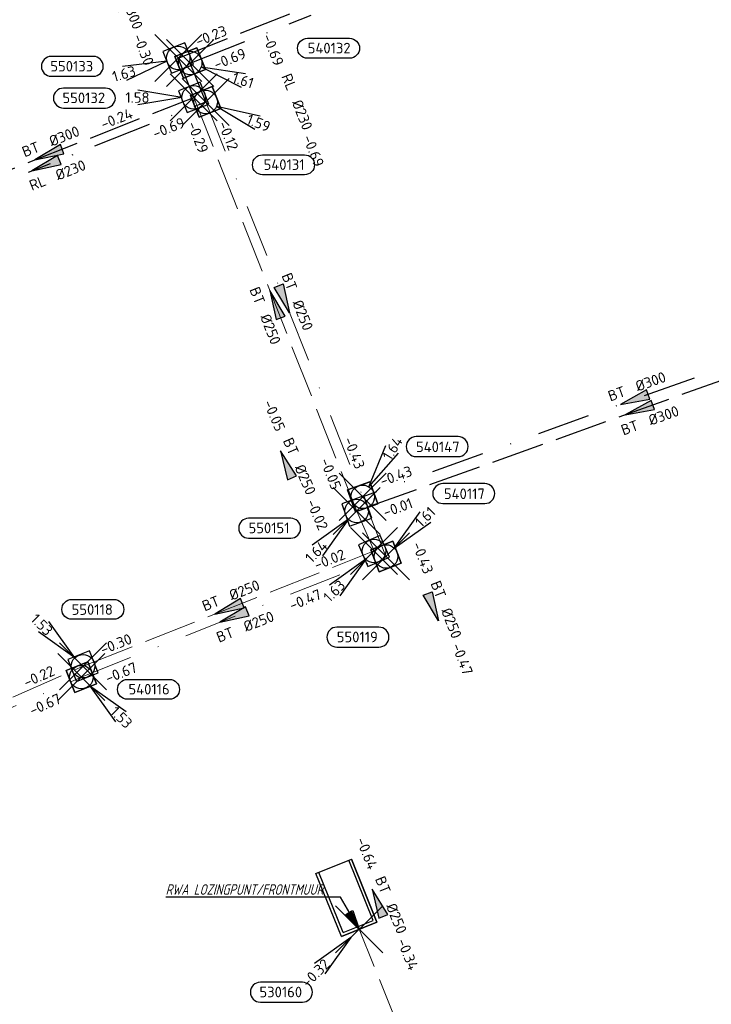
# Model space of a CAD drawing. Header units: metres. Extents: x 153343 to 157271, y 461673 to 467005.
# Tile 75 of 191: x 154817 to 154906, y 464851 to 464976. Entities that reach past the tile are written whole.
import ezdxf
from ezdxf.enums import TextEntityAlignment as Align

# ---------------------------------------------------------------- set-up
doc = ezdxf.new("R2010")
doc.units = ezdxf.units.M
doc.header["$LTSCALE"] = 0.75
doc.header["$PDMODE"] = 3
doc.header["$PDSIZE"] = 3
for name, pattern in [('RI-HWA_BETON', [11.4, 9, -2.4]), ('RI-RELINEN', [38, 10, -4, 0, -4, 4, -4, 4, -4, 0, -4]), ('RI-VWA_BETON', [19, 9, -5, 0, -5])]:
    doc.linetypes.add(name, pattern=pattern)
doc.layers.get('0').update_dxf_attribs({"lineweight": 25})
doc.layers.get('defpoints').update_dxf_attribs({"lineweight": 25})
for name, color, linetype in [('B-OI-RI-AANPIJLING', 1, 'Continuous'), ('B-OI-RI-HWA_PUTNUMMER-S @ 0.75', 151, 'Continuous'), ('B-OI-RI-HWA_TRANSPORTLEIDING_BETON_300-G', 151, 'RI-HWA_BETON'), ('B-OI-RI-VWA_PUTNUMMER-S @ 0.75', 33, 'Continuous'), ('B-OI-RI-VWA_TRANSPORTLEIDING_B+RELINED_230-G', 33, 'RI-RELINEN'), ('B-OI-RI-VWA_TRANSPORTLEIDING_BETON_300-G', 33, 'RI-VWA_BETON')]:
    doc.layers.add(name, color=color, linetype=linetype)
for name, color, linetype, lineweight in [('B-OI-RI-HWA_RIOOLPUT_INSPECTIEPUT-S', 151, 'Continuous', 25), ('B-OI-RI-HWA_STROOMRICHTING-S @ 0.75', 151, 'Continuous', 25), ('B-OI-RI-HWA_TRANSPORTLEIDING_BETON_250-G', 151, 'RI-HWA_BETON', 18), ('B-OI-RI-HWA_UITSTROOMBAK-S @ 0.75', 151, 'Continuous', 25), ('B-OI-RI-VWA_RIOOLPUT_INSPECTIEPUT_BETON-S', 33, 'Continuous', 25), ('B-OI-RI-VWA_STROOMRICHTING-S @ 0.75', 33, 'Continuous', 25), ('B-OI-RI-VWA_TRANSPORTLEIDING_BETON_250-G', 33, 'RI-VWA_BETON', 18), ('N-OI-RI-BIJZONDERDERHEDEN-T18', 134, 'Continuous', 18)]:
    doc.layers.add(name, color=color, linetype=linetype, lineweight=lineweight)
doc.layers.add('inspectieput', color=7, linetype='Continuous', plot=False)
doc.layers.add('rwa lozingpunt_frontmuur', color=7, linetype='Continuous', plot=False)
doc.styles.add('NLCS-ISO', font='isocpeur.ttf')
doc.styles.add('NLCS-ISO-M750-T18_CURSIEF', font='NLCS-ISO.ttf', dxfattribs={"oblique": 15, "height": 1.35})

# ---------------------------------------------------------------- blocks, each defined once
blk = doc.blocks.new('*U1676')
at = {"ltscale": 0.1}
blk.add_hatch(color=256, dxfattribs=at).paths.add_polyline_path([(-2.5, 0), (2.5, -0.83), (2.5, 0.83)])
at = {"ltscale": 0.1, "flags": 128}
blk.add_lwpolyline([(-2.5, 0), (2.5, -0.83), (2.5, 0.83)], close=True, dxfattribs=at)
at = {"ltscale": 0.1, "style": 'NLCS-ISO'}
for tag, p in [('BOBL', (-41.63, -3.24)), ('MAT', (-1, -3.74))]:
    blk.add_attdef(tag, text='', height=1.8, dxfattribs=at).set_placement(p, align=Align.BOTTOM_RIGHT)
for tag, p in [('DIA', (1, -3.74)), ('BOBR', (40.69, -3.22))]:
    blk.add_attdef(tag, text='', height=1.8, dxfattribs=at).set_placement(p, align=Align.BOTTOM_LEFT)
at = {"layer": 'defpoints', "ltscale": 0.1, "style": 'NLCS-ISO', "flags": 1}
blk.add_attdef('JVA', text='', height=1.8, dxfattribs=at).set_placement((0, -1), align=Align.TOP_CENTER)
blk = doc.blocks.new('*U1662')
at = {"ltscale": 0.1}
blk.add_hatch(color=256, dxfattribs=at).paths.add_polyline_path([(-2.5, 0), (2.5, -0.83), (2.5, 0.83)])
at = {"ltscale": 0.1, "flags": 128}
blk.add_lwpolyline([(-2.5, 0), (2.5, -0.83), (2.5, 0.83)], close=True, dxfattribs=at)
at = {"ltscale": 0.1, "style": 'NLCS-ISO'}
for tag, p in [('BOBL', (-31.81, 0)), ('MAT', (-1, 0.5))]:
    blk.add_attdef(tag, text='', height=1.8, dxfattribs=at).set_placement(p, align=Align.BOTTOM_RIGHT)
for tag, p in [('DIA', (1, 0.5)), ('BOBR', (30.86, -0.01))]:
    blk.add_attdef(tag, text='', height=1.8, dxfattribs=at).set_placement(p, align=Align.BOTTOM_LEFT)
at = {"layer": 'defpoints', "ltscale": 0.1, "style": 'NLCS-ISO', "flags": 1}
blk.add_attdef('JVA', text='', height=1.8, dxfattribs=at).set_placement((0, -1), align=Align.TOP_CENTER)
blk = doc.blocks.new('*U1663')
at = {"ltscale": 0.1}
blk.add_hatch(color=256, dxfattribs=at).paths.add_polyline_path([(-2.5, 0), (2.5, -0.83), (2.5, 0.83)])
at = {"ltscale": 0.1, "flags": 128}
blk.add_lwpolyline([(-2.5, 0), (2.5, -0.83), (2.5, 0.83)], close=True, dxfattribs=at)
at = {"ltscale": 0.1, "style": 'NLCS-ISO'}
for tag, p in [('BOBL', (-28.48, -3.24)), ('MAT', (-1, -3.74))]:
    blk.add_attdef(tag, text='', height=1.8, dxfattribs=at).set_placement(p, align=Align.BOTTOM_RIGHT)
for tag, p in [('DIA', (1, -3.74)), ('BOBR', (27.54, -3.23))]:
    blk.add_attdef(tag, text='', height=1.8, dxfattribs=at).set_placement(p, align=Align.BOTTOM_LEFT)
at = {"layer": 'defpoints', "ltscale": 0.1, "style": 'NLCS-ISO', "flags": 1}
blk.add_attdef('JVA', text='', height=1.8, dxfattribs=at).set_placement((0, -1), align=Align.TOP_CENTER)
blk = doc.blocks.new('*U66')
at = {"ltscale": 0.1}
blk.add_hatch(color=256, dxfattribs=at).paths.add_polyline_path([(2.5, 0), (-2.5, -0.83), (-2.5, 0.83)])
at = {"ltscale": 0.1, "flags": 128}
blk.add_lwpolyline([(2.5, 0), (-2.5, -0.83), (-2.5, 0.83)], close=True, dxfattribs=at)
at = {"ltscale": 0.1, "style": 'NLCS-ISO'}
for tag, p in [('BOBL', (-5.66, 0)), ('MAT', (-1, 0.5))]:
    blk.add_attdef(tag, text='', height=1.8, dxfattribs=at).set_placement(p, align=Align.BOTTOM_RIGHT)
for tag, p in [('DIA', (1, 0.5)), ('BOBR', (7.22, 0))]:
    blk.add_attdef(tag, text='', height=1.8, dxfattribs=at).set_placement(p, align=Align.BOTTOM_LEFT)
at = {"layer": 'defpoints', "ltscale": 0.1, "style": 'NLCS-ISO', "flags": 1}
blk.add_attdef('JVA', text='', height=1.8, dxfattribs=at).set_placement((0, -1), align=Align.TOP_CENTER)
blk = doc.blocks.new('*U1675')
at = {"ltscale": 0.1}
blk.add_hatch(color=256, dxfattribs=at).paths.add_polyline_path([(-2.5, 0), (2.5, -0.83), (2.5, 0.83)])
at = {"ltscale": 0.1, "flags": 128}
blk.add_lwpolyline([(-2.5, 0), (2.5, -0.83), (2.5, 0.83)], close=True, dxfattribs=at)
at = {"ltscale": 0.1, "style": 'NLCS-ISO'}
for tag, p in [('BOBL', (-17.2, 0)), ('MAT', (-1, 0.5))]:
    blk.add_attdef(tag, text='', height=1.8, dxfattribs=at).set_placement(p, align=Align.BOTTOM_RIGHT)
for tag, p in [('DIA', (1, 0.5)), ('BOBR', (10.24, 0))]:
    blk.add_attdef(tag, text='', height=1.8, dxfattribs=at).set_placement(p, align=Align.BOTTOM_LEFT)
at = {"layer": 'defpoints', "ltscale": 0.1, "style": 'NLCS-ISO', "flags": 1}
blk.add_attdef('JVA', text='', height=1.8, dxfattribs=at).set_placement((0, -1), align=Align.TOP_CENTER)
blk = doc.blocks.new('*U80')
at = {"ltscale": 0.1}
blk.add_hatch(color=256, dxfattribs=at).paths.add_polyline_path([(-2.5, 0), (2.5, -0.83), (2.5, 0.83)])
at = {"ltscale": 0.1, "flags": 128}
blk.add_lwpolyline([(-2.5, 0), (2.5, -0.83), (2.5, 0.83)], close=True, dxfattribs=at)
at = {"ltscale": 0.1, "style": 'NLCS-ISO'}
for tag, p in [('BOBL', (-5.66, 0)), ('MAT', (-1, 0.5))]:
    blk.add_attdef(tag, text='', height=1.8, dxfattribs=at).set_placement(p, align=Align.BOTTOM_RIGHT)
for tag, p in [('DIA', (1, 0.5)), ('BOBR', (7.22, 0))]:
    blk.add_attdef(tag, text='', height=1.8, dxfattribs=at).set_placement(p, align=Align.BOTTOM_LEFT)
at = {"layer": 'defpoints', "ltscale": 0.1, "style": 'NLCS-ISO', "flags": 1}
blk.add_attdef('JVA', text='', height=1.8, dxfattribs=at).set_placement((0, -1), align=Align.TOP_CENTER)
blk = doc.blocks.new('*U1670')
at = {"ltscale": 0.1}
blk.add_hatch(color=256, dxfattribs=at).paths.add_polyline_path([(-2.5, 0), (2.5, -0.83), (2.5, 0.83)])
at = {"ltscale": 0.1, "flags": 128}
blk.add_lwpolyline([(-2.5, 0), (2.5, -0.83), (2.5, 0.83)], close=True, dxfattribs=at)
at = {"ltscale": 0.1, "style": 'NLCS-ISO'}
for tag, p in [('BOBL', (-17.28, 0)), ('MAT', (-1, 0.5))]:
    blk.add_attdef(tag, text='', height=1.8, dxfattribs=at).set_placement(p, align=Align.BOTTOM_RIGHT)
for tag, p in [('DIA', (1, 0.5)), ('BOBR', (16.33, 0))]:
    blk.add_attdef(tag, text='', height=1.8, dxfattribs=at).set_placement(p, align=Align.BOTTOM_LEFT)
at = {"layer": 'defpoints', "ltscale": 0.1, "style": 'NLCS-ISO', "flags": 1}
blk.add_attdef('JVA', text='', height=1.8, dxfattribs=at).set_placement((0, -1), align=Align.TOP_CENTER)
blk = doc.blocks.new('*U1672')
at = {"ltscale": 0.1}
blk.add_hatch(color=256, dxfattribs=at).paths.add_polyline_path([(-2.5, 0), (2.5, -0.83), (2.5, 0.83)])
at = {"ltscale": 0.1, "flags": 128}
blk.add_lwpolyline([(-2.5, 0), (2.5, -0.83), (2.5, 0.83)], close=True, dxfattribs=at)
at = {"ltscale": 0.1, "style": 'NLCS-ISO'}
for tag, p in [('BOBL', (-19.98, 0)), ('MAT', (-1, 0.5))]:
    blk.add_attdef(tag, text='', height=1.8, dxfattribs=at).set_placement(p, align=Align.BOTTOM_RIGHT)
for tag, p in [('DIA', (1, 0.5)), ('BOBR', (19.04, -0.01))]:
    blk.add_attdef(tag, text='', height=1.8, dxfattribs=at).set_placement(p, align=Align.BOTTOM_LEFT)
at = {"layer": 'defpoints', "ltscale": 0.1, "style": 'NLCS-ISO', "flags": 1}
blk.add_attdef('JVA', text='', height=1.8, dxfattribs=at).set_placement((0, -1), align=Align.TOP_CENTER)
blk = doc.blocks.new('*U1665')
at = {"ltscale": 0.1}
blk.add_hatch(color=256, dxfattribs=at).paths.add_polyline_path([(-2.5, 0), (2.5, -0.83), (2.5, 0.83)])
at = {"ltscale": 0.1, "flags": 128}
blk.add_lwpolyline([(-2.5, 0), (2.5, -0.83), (2.5, 0.83)], close=True, dxfattribs=at)
at = {"ltscale": 0.1, "style": 'NLCS-ISO'}
for tag, p in [('BOBL', (-39.74, 0)), ('MAT', (-1, 0.5))]:
    blk.add_attdef(tag, text='', height=1.8, dxfattribs=at).set_placement(p, align=Align.BOTTOM_RIGHT)
for tag, p in [('DIA', (1, 0.5)), ('BOBR', (38.79, -0.02))]:
    blk.add_attdef(tag, text='', height=1.8, dxfattribs=at).set_placement(p, align=Align.BOTTOM_LEFT)
at = {"layer": 'defpoints', "ltscale": 0.1, "style": 'NLCS-ISO', "flags": 1}
blk.add_attdef('JVA', text='', height=1.8, dxfattribs=at).set_placement((0, -1), align=Align.TOP_CENTER)
blk = doc.blocks.new('*U1653')
at = {"ltscale": 0.1}
blk.add_hatch(color=256, dxfattribs=at).paths.add_polyline_path([(-2.5, 0), (2.5, -0.83), (2.5, 0.83)])
at = {"ltscale": 0.1, "flags": 128}
blk.add_lwpolyline([(-2.5, 0), (2.5, -0.83), (2.5, 0.83)], close=True, dxfattribs=at)
at = {"ltscale": 0.1, "style": 'NLCS-ISO'}
for tag, p in [('BOBL', (-29.77, -3.24)), ('MAT', (-1, -3.74))]:
    blk.add_attdef(tag, text='', height=1.8, dxfattribs=at).set_placement(p, align=Align.BOTTOM_RIGHT)
for tag, p in [('DIA', (1, -3.74)), ('BOBR', (28.83, -3.23))]:
    blk.add_attdef(tag, text='', height=1.8, dxfattribs=at).set_placement(p, align=Align.BOTTOM_LEFT)
at = {"layer": 'defpoints', "ltscale": 0.1, "style": 'NLCS-ISO', "flags": 1}
blk.add_attdef('JVA', text='', height=1.8, dxfattribs=at).set_placement((0, -1), align=Align.TOP_CENTER)
blk = doc.blocks.new('*U1599')
at = {"ltscale": 0.1}
blk.add_hatch(color=256, dxfattribs=at).paths.add_polyline_path([(2.5, 0), (-2.5, -0.83), (-2.5, 0.83)])
at = {"ltscale": 0.1, "flags": 128}
blk.add_lwpolyline([(2.5, 0), (-2.5, -0.83), (-2.5, 0.83)], close=True, dxfattribs=at)
at = {"ltscale": 0.1, "style": 'NLCS-ISO'}
for tag, p in [('BOBL', (-26.81, 0)), ('MAT', (-1, 0.5))]:
    blk.add_attdef(tag, text='', height=1.8, dxfattribs=at).set_placement(p, align=Align.BOTTOM_RIGHT)
for tag, p in [('DIA', (1, 0.5)), ('BOBR', (25.87, -0.01))]:
    blk.add_attdef(tag, text='', height=1.8, dxfattribs=at).set_placement(p, align=Align.BOTTOM_LEFT)
at = {"layer": 'defpoints', "ltscale": 0.1, "style": 'NLCS-ISO', "flags": 1}
blk.add_attdef('JVA', text='', height=1.8, dxfattribs=at).set_placement((0, -1), align=Align.TOP_CENTER)
blk = doc.blocks.new('*U35')
at = {"ltscale": 0.1, "style": 'NLCS-ISO'}
for tag, p in [('BOBL', (-5.66, 0)), ('MAT', (-1, 0.5))]:
    blk.add_attdef(tag, text='', height=1.8, dxfattribs=at).set_placement(p, align=Align.BOTTOM_RIGHT)
for tag, p in [('DIA', (1, 0.5)), ('BOBR', (7.22, 0))]:
    blk.add_attdef(tag, text='', height=1.8, dxfattribs=at).set_placement(p, align=Align.BOTTOM_LEFT)
at = {"layer": 'defpoints', "ltscale": 0.1, "style": 'NLCS-ISO', "flags": 1}
blk.add_attdef('JVA', text='', height=1.8, dxfattribs=at).set_placement((0, -1), align=Align.TOP_CENTER)
blk = doc.blocks.new('*U1655')
at = {"ltscale": 0.1}
blk.add_hatch(color=256, dxfattribs=at).paths.add_polyline_path([(-2.5, 0), (2.5, -0.83), (2.5, 0.83)])
at = {"ltscale": 0.1, "flags": 128}
blk.add_lwpolyline([(-2.5, 0), (2.5, -0.83), (2.5, 0.83)], close=True, dxfattribs=at)
at = {"ltscale": 0.1, "style": 'NLCS-ISO'}
for tag, p in [('BOBL', (-19.93, -3.24)), ('MAT', (-1, -3.74))]:
    blk.add_attdef(tag, text='', height=1.8, dxfattribs=at).set_placement(p, align=Align.BOTTOM_RIGHT)
for tag, p in [('DIA', (1, -3.74)), ('BOBR', (18.98, -3.23))]:
    blk.add_attdef(tag, text='', height=1.8, dxfattribs=at).set_placement(p, align=Align.BOTTOM_LEFT)
at = {"layer": 'defpoints', "ltscale": 0.1, "style": 'NLCS-ISO', "flags": 1}
blk.add_attdef('JVA', text='', height=1.8, dxfattribs=at).set_placement((0, -1), align=Align.TOP_CENTER)
blk = doc.blocks.new('*U1628')
at = {"ltscale": 0.1}
blk.add_hatch(color=256, dxfattribs=at).paths.add_polyline_path([(-2.5, 0), (2.5, -0.83), (2.5, 0.83)])
at = {"ltscale": 0.1, "flags": 128}
blk.add_lwpolyline([(-2.5, 0), (2.5, -0.83), (2.5, 0.83)], close=True, dxfattribs=at)
at = {"ltscale": 0.1, "style": 'NLCS-ISO'}
for tag, p in [('BOBL', (-18.53, -3.24)), ('MAT', (-1, -3.74))]:
    blk.add_attdef(tag, text='', height=1.8, dxfattribs=at).set_placement(p, align=Align.BOTTOM_RIGHT)
for tag, p in [('DIA', (1, -3.74)), ('BOBR', (9.58, -3.23))]:
    blk.add_attdef(tag, text='', height=1.8, dxfattribs=at).set_placement(p, align=Align.BOTTOM_LEFT)
at = {"layer": 'defpoints', "ltscale": 0.1, "style": 'NLCS-ISO', "flags": 1}
blk.add_attdef('JVA', text='', height=1.8, dxfattribs=at).set_placement((0, -1), align=Align.TOP_CENTER)
blk = doc.blocks.new('*U1650')
at = {"ltscale": 0.1}
blk.add_hatch(color=256, dxfattribs=at).paths.add_polyline_path([(-2.5, 0), (2.5, -0.83), (2.5, 0.83)])
at = {"ltscale": 0.1, "flags": 128}
blk.add_lwpolyline([(-2.5, 0), (2.5, -0.83), (2.5, 0.83)], close=True, dxfattribs=at)
at = {"ltscale": 0.1, "style": 'NLCS-ISO'}
for tag, p in [('BOBL', (-20.34, -3.24)), ('MAT', (-1, -3.74))]:
    blk.add_attdef(tag, text='', height=1.8, dxfattribs=at).set_placement(p, align=Align.BOTTOM_RIGHT)
for tag, p in [('DIA', (1, -3.74)), ('BOBR', (19.39, -3.23))]:
    blk.add_attdef(tag, text='', height=1.8, dxfattribs=at).set_placement(p, align=Align.BOTTOM_LEFT)
at = {"layer": 'defpoints', "ltscale": 0.1, "style": 'NLCS-ISO', "flags": 1}
blk.add_attdef('JVA', text='', height=1.8, dxfattribs=at).set_placement((0, -1), align=Align.TOP_CENTER)
blk = doc.blocks.new('B-SRI-PUT_HWA-SO')
at = {"lineweight": -3, "flags": 128}
blk.add_lwpolyline([(-2, -2), (2, -2), (2, 2), (-2, 2)], close=True, dxfattribs=at)
at = {"lineweight": -3}
blk.add_circle((0, 0), 2, dxfattribs=at)
blk = doc.blocks.new('*U912')
for q in [(-9.48, -1.42), (-8.79, -3.83)]:
    blk.add_line((-1.92, -0.55), q)
blk.add_lwpolyline([(-21.59, -3.11), (-14.43, -3.11, 1), (-14.43, 0.27), (-21.59, 0.27, 1)], format="xyb", close=True)
at = {"ltscale": 0.1, "style": 'NLCS-ISO'}
blk.add_attdef('PUTNR', text='', height=1.8, dxfattribs=at).set_placement((-18.11, 0.41), align=Align.MIDDLE_CENTER)
blk.add_attdef('PUTHGT', text='', height=1.8, rotation=16.0351, dxfattribs=at).set_placement((-11.49, -3.33), align=Align.MIDDLE_LEFT)
blk = doc.blocks.new('*U913')
for q in [(-9.5, 1.25), (-9.5, -1.25)]:
    blk.add_line((-2, 0), q)
blk.add_lwpolyline([(-22.16, -1.81), (-15.01, -1.81, 1), (-15.01, 1.57), (-22.16, 1.57, 1)], format="xyb", close=True)
at = {"ltscale": 0.1, "style": 'NLCS-ISO'}
blk.add_attdef('PUTNR', text='', height=1.8, dxfattribs=at).set_placement((-18.69, 1.71), align=Align.MIDDLE_CENTER)
blk.add_attdef('PUTHGT', text='', height=1.8, rotation=360, dxfattribs=at).set_placement((-11.97, -0.03), align=Align.MIDDLE_LEFT)
blk = doc.blocks.new('*U907')
for q in [(-7.6, -5.83), (-5.83, -7.6)]:
    blk.add_line((-1.41, -1.41), q)
blk.add_lwpolyline([(-18.39, -4.61), (-11.23, -4.61, 1), (-11.23, -1.23), (-18.39, -1.23, 1)], format="xyb", close=True)
at = {"ltscale": 0.1, "style": 'NLCS-ISO'}
blk.add_attdef('PUTNR', text='', height=1.8, dxfattribs=at).set_placement((-14.91, -1.09), align=Align.MIDDLE_CENTER)
blk.add_attdef('PUTHGT', text='', height=1.8, rotation=45, dxfattribs=at).set_placement((-8.44, -8.48), align=Align.MIDDLE_LEFT)
blk = doc.blocks.new('*U908')
for q in [(-7.6, -5.83), (-5.83, -7.6)]:
    blk.add_line((-1.41, -1.41), q)
blk.add_lwpolyline([(-6.33, -16.35), (0.83, -16.35, 1), (0.83, -12.96), (-6.33, -12.96, 1)], format="xyb", close=True)
at = {"ltscale": 0.1, "style": 'NLCS-ISO'}
blk.add_attdef('PUTHGT', text='', height=1.8, rotation=45, dxfattribs=at).set_placement((-8.44, -8.48), align=Align.MIDDLE_LEFT)
blk.add_attdef('PUTNR', text='', height=1.8, dxfattribs=at).set_placement((-2.85, -12.82), align=Align.MIDDLE_CENTER)
blk = doc.blocks.new('*U910')
for q in [(-5.83, 7.6), (-7.6, 5.83)]:
    blk.add_line((-1.41, 1.41), q)
blk.add_lwpolyline([(-1.92, 11.36), (5.24, 11.36, -1), (5.24, 7.98), (-1.92, 7.98, -1)], format="xyb", close=True)
at = {"ltscale": 0.1, "style": 'NLCS-ISO'}
blk.add_attdef('PUTNR', text='', height=1.8, dxfattribs=at).set_placement((1.56, 9.64), align=Align.MIDDLE_CENTER)
blk.add_attdef('PUTHGT', text='', height=1.8, rotation=315, dxfattribs=at).set_placement((-8.44, 8.48), align=Align.MIDDLE_LEFT)
blk = doc.blocks.new('*U889')
for q in [(8.65, -4.13), (9.42, -1.75)]:
    blk.add_line((1.9, -0.62), q)
blk.add_lwpolyline([(27.12, 0.82), (19.96, 0.82, -1), (19.96, 4.21), (27.12, 4.21, -1)], format="xyb", close=True)
at = {"ltscale": 0.1, "style": 'NLCS-ISO'}
blk.add_attdef('PUTNR', text='', height=1.8, dxfattribs=at).set_placement((23.64, 4.35), align=Align.MIDDLE_CENTER)
blk.add_attdef('PUTHGT', text='', height=1.8, rotation=341.9843, dxfattribs=at).set_placement((7.26, -2.39), align=Align.MIDDLE_LEFT)
blk = doc.blocks.new('*U890')
for q in [(8.37, -4.66), (9.29, -2.34)]:
    blk.add_line((1.86, -0.74), q)
blk.add_lwpolyline([(16.81, -12.39), (9.65, -12.39, -1), (9.65, -9.01), (16.81, -9.01, -1)], format="xyb", close=True)
at = {"ltscale": 0.1, "style": 'NLCS-ISO'}
blk.add_attdef('PUTHGT', text='', height=1.8, rotation=338.3995, dxfattribs=at).set_placement((7.1, -2.84), align=Align.MIDDLE_LEFT)
blk.add_attdef('PUTNR', text='', height=1.8, dxfattribs=at).set_placement((13.33, -8.87), align=Align.MIDDLE_CENTER)
blk = doc.blocks.new('*U895')
for q in [(3.95, 8.73), (6.07, 7.41)]:
    blk.add_line((1.05, 1.7), q)
blk.add_lwpolyline([(16.24, 10.24), (9.09, 10.24, 1), (9.09, 6.85), (16.24, 6.85, 1)], format="xyb", close=True)
at = {"ltscale": 0.1, "style": 'NLCS-ISO'}
blk.add_attdef('PUTHGT', text='', height=1.8, rotation=58.1856, dxfattribs=at).set_placement((4.01, 6.51), align=Align.MIDDLE_LEFT)
blk.add_attdef('PUTNR', text='', height=1.8, dxfattribs=at).set_placement((12.77, 8.51), align=Align.MIDDLE_CENTER)
blk = doc.blocks.new('*U43')
for q in [(5.83, 7.6), (7.6, 5.83)]:
    blk.add_line((1.41, 1.41), q)
blk.add_lwpolyline([(16.81, 12.39), (9.65, 12.39, 1), (9.65, 9.01), (16.81, 9.01, 1)], format="xyb", close=True)
at = {"ltscale": 0.1, "style": 'NLCS-ISO'}
blk.add_attdef('PUTHGT', text='', height=1.8, rotation=45, dxfattribs=at).set_placement((5.39, 5.43), align=Align.MIDDLE_LEFT)
blk.add_attdef('PUTNR', text='', height=1.8, dxfattribs=at).set_placement((13.33, 10.67), align=Align.MIDDLE_CENTER)
blk = doc.blocks.new('*U892')
for q in [(5.83, -7.6), (7.6, -5.83)]:
    blk.add_line((1.41, -1.41), q)
blk.add_lwpolyline([(15, -3.78), (7.84, -3.78, -1), (7.84, -0.4), (15, -0.4, -1)], format="xyb", close=True)
at = {"ltscale": 0.1, "style": 'NLCS-ISO'}
blk.add_attdef('PUTNR', text='', height=1.8, dxfattribs=at).set_placement((11.52, -0.26), align=Align.MIDDLE_CENTER)
blk.add_attdef('PUTHGT', text='', height=1.8, rotation=315, dxfattribs=at).set_placement((5.39, -5.43), align=Align.MIDDLE_LEFT)
blk = doc.blocks.new('SRI-UITSTROOMBAK-SO')
at = {"color": 7}
for p, q in [((-3.25, 11.56), (3.25, 11.56)), ((-3.25, 0), (-3.25, 11.56)), ((-2.75, 0.5), (-2.75, 11.56)), ((2.75, 0.5), (2.75, 11.56)), ((3.25, 0), (3.25, 11.56)), ((-3.25, 0), (3.25, 0)), ((-2.75, 0.5), (2.75, 0.5))]:
    blk.add_line(p, q, dxfattribs=at)
at = {"flags": 128}
blk.add_lwpolyline([(-3.25, 11.56), (3.25, 11.56), (3.25, 0), (-3.25, 0)], close=True, dxfattribs=at)
blk = doc.blocks.new('*U241')
for q in [(-7.6, -5.83), (-5.83, -7.6)]:
    blk.add_line((-1.41, -1.41), q)
blk.add_lwpolyline([(-16.81, -12.39), (-9.65, -12.39, 1), (-9.65, -9.01), (-16.81, -9.01, 1)], format="xyb", close=True)
at = {"ltscale": 0.1, "style": 'NLCS-ISO'}
blk.add_attdef('PUTHGT', text='', height=1.8, rotation=45, dxfattribs=at).set_placement((-8.44, -8.48), align=Align.MIDDLE_LEFT)
blk.add_attdef('PUTNR', text='', height=1.8, dxfattribs=at).set_placement((-13.33, -8.87), align=Align.MIDDLE_CENTER)
blk = doc.blocks.new('B-SRI-PUT_VWA-SO')
at = {"flags": 128}
blk.add_lwpolyline([(-2, 2), (2, 2), (2, -2), (-2, -2)], close=True, dxfattribs=at)
at = {"lineweight": -3, "flags": 128}
blk.add_lwpolyline([(2, -2), (2, 2), (-2, 2), (-2, -2)], close=True, dxfattribs=at)
at = {"lineweight": -3}
blk.add_circle((0, 0), 2, dxfattribs=at)

msp = doc.modelspace()

# ---------------------------------------------------------------- linework, layer by layer
at = {"layer": 'B-OI-RI-AANPIJLING', "transparency": 33554610, "flags": 128}
msp.add_lwpolyline([(154860.64, 464860.13), (154858.94, 464862.03), (154859.82, 464862.54), (154860.64, 464860.13), (154859.67, 464862.46), (154859.52, 464862.37), (154860.64, 464860.13), (154859.23, 464862.2), (154859.08, 464862.11), (154860.64, 464860.13), (154858.25, 464864.21), (154835.99, 464864.21)], dxfattribs=at)
at = {"layer": 'B-OI-RI-HWA_TRANSPORTLEIDING_BETON_250-G', "transparency": 33554610}
for p, q in [((154839.53, 464966.28), (154860.33, 464913.5)), ((154862.54, 464908.4), (154860.33, 464913.5)), ((154825.42, 464893.7), (154862.54, 464908.4)), ((154785.19, 464875.93), (154825.42, 464893.7)), ((154865.77, 464847.45), (154860.64, 464860.13))]:
    msp.add_line(p, q, dxfattribs=at)
at = {"layer": 'B-OI-RI-HWA_TRANSPORTLEIDING_BETON_300-G', "transparency": 33554610}
for p, q in [((154837.56, 464971.3), (154894.93, 464994.06)), ((154839.53, 464966.28), (154837.56, 464971.3)), ((154802.49, 464951.69), (154839.53, 464966.28)), ((154932.31, 464939.28), (154860.33, 464913.5))]:
    msp.add_line(p, q, dxfattribs=at)
at = {"layer": 'B-OI-RI-VWA_TRANSPORTLEIDING_B+RELINED_230-G', "transparency": 33554610}
for p, q in [((154839.08, 464970.66), (154893.64, 464992.22)), ((154841.06, 464965.7), (154839.08, 464970.66)), ((154800.25, 464949.53), (154841.06, 464965.7))]:
    msp.add_line(p, q, dxfattribs=at)
at = {"layer": 'B-OI-RI-VWA_TRANSPORTLEIDING_BETON_250-G', "transparency": 33554610}
for p, q in [((154841.06, 464965.7), (154861.09, 464915.31)), ((154864.06, 464907.7), (154861.09, 464915.31)), ((154825.2, 464892.31), (154864.06, 464907.7)), ((154784.42, 464874.46), (154825.2, 464892.31))]:
    msp.add_line(p, q, dxfattribs=at)
at = {"layer": 'B-OI-RI-VWA_TRANSPORTLEIDING_BETON_300-G', "transparency": 33554610}
msp.add_line((154930.38, 464940.16), (154861.09, 464915.31), dxfattribs=at)
at = {"layer": 'inspectieput', "color": 0, "transparency": 33554610}
for p in [(154837.56, 464971.3), (154839.08, 464970.66), (154839.53, 464966.28), (154841.06, 464965.7), (154861.09, 464915.31), (154860.33, 464913.5), (154862.54, 464908.4), (154864.06, 464907.7), (154825.42, 464893.7), (154825.2, 464892.31)]:
    msp.add_point(p, dxfattribs=at)
at = {"layer": 'rwa lozingpunt_frontmuur', "color": 0, "transparency": 33554610}
msp.add_point((154860.64, 464860.13), dxfattribs=at)

# ---------------------------------------------------------------- block references
at = {"layer": 'B-OI-RI-HWA_PUTNUMMER-S @ 0.75', "color": 0, "transparency": 33554610}
ref = msp.add_blockref('*U912', (154837.56, 464971.3), dxfattribs=dict(at, xscale=0.75, yscale=0.75, zscale=0.75))
ref.add_attrib('PUTNR', '550133', dxfattribs={"layer": '0', "ltscale": 0.1, "height": 1.35, "style": 'NLCS-ISO'}).set_placement((154823.98, 464970.26), align=Align.MIDDLE_CENTER)
ref.add_attrib('PUTHGT', '1.63', dxfattribs={"layer": '0', "ltscale": 0.1, "height": 1.35, "rotation": 16.0351, "style": 'NLCS-ISO'}).set_placement((154829.2, 464968.88), align=Align.MIDDLE_LEFT)
ref = msp.add_blockref('*U913', (154839.53, 464966.28), dxfattribs=dict(at, xscale=0.75, yscale=0.75, zscale=0.75))
ref.add_attrib('PUTNR', '550132', dxfattribs={"layer": '0', "ltscale": 0.1, "height": 1.35, "style": 'NLCS-ISO'}).set_placement((154825.51, 464966.22), align=Align.MIDDLE_CENTER)
ref.add_attrib('PUTHGT', '1.58', dxfattribs={"layer": '0', "ltscale": 0.1, "height": 1.35, "style": 'NLCS-ISO'}).set_placement((154830.82, 464966.26), align=Align.MIDDLE_LEFT)
ref = msp.add_blockref('*U907', (154860.33, 464913.5), dxfattribs=dict(at, xscale=0.75, yscale=0.75, zscale=0.75))
ref.add_attrib('PUTNR', '550151', dxfattribs={"layer": '0', "ltscale": 0.1, "height": 1.35, "style": 'NLCS-ISO'}).set_placement((154849.14, 464911.34), align=Align.MIDDLE_CENTER)
ref.add_attrib('PUTHGT', '1.64', dxfattribs={"layer": '0', "ltscale": 0.1, "height": 1.35, "rotation": 45, "style": 'NLCS-ISO'}).set_placement((154854.09, 464907.23), align=Align.MIDDLE_LEFT)
ref = msp.add_blockref('*U908', (154862.54, 464908.4), dxfattribs=dict(at, xscale=0.75, yscale=0.75, zscale=0.75))
ref.add_attrib('PUTNR', '550119', dxfattribs={"layer": '0', "ltscale": 0.1, "height": 1.35, "style": 'NLCS-ISO'}).set_placement((154860.4, 464897.43), align=Align.MIDDLE_CENTER)
ref.add_attrib('PUTHGT', '1.63', dxfattribs={"layer": '0', "ltscale": 0.1, "height": 1.35, "rotation": 45, "style": 'NLCS-ISO'}).set_placement((154856.4, 464902.23), align=Align.MIDDLE_LEFT)
at = {"layer": 'B-OI-RI-HWA_PUTNUMMER-S @ 0.75', "color": 0, "transparency": 33554610, "xscale": 0.75, "yscale": 0.75, "zscale": 0.75}
msp.add_blockref('*U910', (154825.42, 464893.7), dxfattribs=at).add_auto_attribs({'PUTNR': '550118', 'PUTHGT': '1.53'})
at = {"layer": 'B-OI-RI-HWA_PUTNUMMER-S @ 0.75', "color": 0, "transparency": 33554610}
ref = msp.add_blockref('*U241', (154860.64, 464860.13), dxfattribs=dict(at, xscale=0.75, yscale=0.75, zscale=0.75))
ref.add_attrib('PUTNR', '530160', dxfattribs={"layer": '0', "ltscale": 0.1, "height": 1.35, "style": 'NLCS-ISO'}).set_placement((154850.64, 464852.13), align=Align.MIDDLE_CENTER)
ref.add_attrib('PUTHGT', '-0.32', dxfattribs={"layer": '0', "ltscale": 0.1, "height": 1.35, "rotation": 45, "style": 'NLCS-ISO'}).set_placement((154853.64, 464853.1), align=Align.MIDDLE_LEFT)
at = {"layer": 'B-OI-RI-HWA_RIOOLPUT_INSPECTIEPUT-S', "transparency": 33554610}
for p, xscale, yscale, zscale, rotation in [((154837.56, 464971.3), 0.75, 0.75, 0.75, 21.63936751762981), ((154839.53, 464966.28), 0.7500000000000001, 0.7500000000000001, 0.7500000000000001, 291.5088378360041), ((154860.33, 464913.5), 0.75, 0.75, 0.75, 19.70524113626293), ((154862.54, 464908.4), 0.75, 0.75, 0.75, 113.428692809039), ((154825.42, 464893.7), 0.75, 0.75, 0.75, 21.60420618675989)]:
    msp.add_blockref('B-SRI-PUT_HWA-SO', p, dxfattribs=dict(at, xscale=xscale, yscale=yscale, zscale=zscale, rotation=rotation))
at = {"layer": 'B-OI-RI-HWA_STROOMRICHTING-S @ 0.75', "color": 0, "transparency": 33554610}
for name, p, xscale, yscale, zscale, rotation, values in [('*U1662', (154866.24, 464982.68), 0.75, 0.75, 0.75, 21.63936751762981, {'MAT': 'BT', 'DIA': '%%c300', 'BOBL': '-0.23', 'BOBR': '-0.17'}), ('*U66', (154829.4, 464978.93), 0.7499999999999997, 0.7499999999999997, 0.7499999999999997, 291.4265457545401, {'MAT': 'BT', 'DIA': '%%c300', 'BOBL': '-0.25', 'BOBR': '-0.30'}), ('*U1675', (154821.01, 464958.98), 0.75, 0.75, 0.75, 21.49940542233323, {'MAT': 'BT', 'DIA': '%%c300', 'BOBL': '-0.36', 'BOBR': '-0.24'}), ('*U1663', (154849.93, 464939.89), 0.75, 0.75, 0.75, 291.5088378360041, {'MAT': 'BT', 'DIA': '%%c250', 'BOBL': '-0.29', 'BOBR': '-0.05'}), ('*U1676', (154896.32, 464926.39), 0.75, 0.75, 0.75, 19.70524113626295, {'MAT': 'BT', 'DIA': '%%c300', 'BOBL': '-0.01', 'BOBR': '0.27'}), ('*U80', (154851.34, 464919.46), 0.75, 0.75, 0.75, 293.428692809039, {'MAT': 'BT', 'DIA': '%%c250', 'BOBL': '-0.05', 'BOBR': '-0.02'}), ('*U1670', (154843.98, 464901.05), 0.75, 0.75, 0.75, 21.60420618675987, {'MAT': 'BT', 'DIA': '%%c250', 'BOBL': '-0.30', 'BOBR': '-0.02'}), ('*U1672', (154805.3, 464884.82), 0.75, 0.75, 0.75, 23.83153497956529, {'MAT': 'BT', 'DIA': '%%c250', 'BOBL': '-0.37', 'BOBR': '-0.22'}), ('*U80', (154863.02, 464863.52), 0.75, 0.75, 0.75, 292.0269822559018, {'MAT': 'BT', 'DIA': '%%c250', 'BOBL': '-0.64', 'BOBR': '-0.34'})]:
    msp.add_blockref(name, p, dxfattribs=dict(at, xscale=xscale, yscale=yscale, zscale=zscale, rotation=rotation)).add_auto_attribs(values)
at = {"layer": 'B-OI-RI-HWA_UITSTROOMBAK-S @ 0.75', "color": 0, "transparency": 33554610, "xscale": 0.75, "yscale": 0.75, "zscale": 0.75, "rotation": 22.02698225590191}
msp.add_blockref('SRI-UITSTROOMBAK-SO', (154860.64, 464860.13), dxfattribs=at)
at = {"layer": 'B-OI-RI-VWA_PUTNUMMER-S @ 0.75', "color": 0, "transparency": 33554610}
ref = msp.add_blockref('*U889', (154839.08, 464970.66), dxfattribs=dict(at, xscale=0.75, yscale=0.75, zscale=0.75))
ref.add_attrib('PUTNR', '540132', dxfattribs={"layer": '0', "ltscale": 0.1, "height": 1.35, "style": 'NLCS-ISO'}).set_placement((154856.81, 464972.57), align=Align.MIDDLE_CENTER)
ref.add_attrib('PUTHGT', '1.61', dxfattribs={"layer": '0', "ltscale": 0.1, "height": 1.35, "rotation": 341.9843, "style": 'NLCS-ISO'}).set_placement((154844.53, 464968.87), align=Align.MIDDLE_LEFT)
ref = msp.add_blockref('*U890', (154841.06, 464965.7), dxfattribs=dict(at, xscale=0.75, yscale=0.75, zscale=0.75))
ref.add_attrib('PUTNR', '540131', dxfattribs={"layer": '0', "ltscale": 0.1, "height": 1.35, "style": 'NLCS-ISO'}).set_placement((154851.06, 464957.7), align=Align.MIDDLE_CENTER)
ref.add_attrib('PUTHGT', '1.59', dxfattribs={"layer": '0', "ltscale": 0.1, "height": 1.35, "rotation": 338.3995, "style": 'NLCS-ISO'}).set_placement((154846.39, 464963.57), align=Align.MIDDLE_LEFT)
at = {"layer": 'B-OI-RI-VWA_PUTNUMMER-S @ 0.75', "color": 0, "transparency": 33554610, "xscale": 0.75, "yscale": 0.75, "zscale": 0.75}
for name, p, values in [('*U895', (154861.09, 464915.31), {'PUTNR': '540147', 'PUTHGT': '1.64'}), ('*U43', (154864.06, 464907.7), {'PUTNR': '540117', 'PUTHGT': '1.61'})]:
    msp.add_blockref(name, p, dxfattribs=at).add_auto_attribs(values)
at = {"layer": 'B-OI-RI-VWA_PUTNUMMER-S @ 0.75', "color": 0, "transparency": 33554610}
ref = msp.add_blockref('*U892', (154825.2, 464892.31), dxfattribs=dict(at, xscale=0.75, yscale=0.75, zscale=0.75))
ref.add_attrib('PUTNR', '540116', dxfattribs={"layer": '0', "ltscale": 0.1, "height": 1.35, "style": 'NLCS-ISO'}).set_placement((154833.84, 464890.77), align=Align.MIDDLE_CENTER)
ref.add_attrib('PUTHGT', '1.53', dxfattribs={"layer": '0', "ltscale": 0.1, "height": 1.35, "rotation": 315, "style": 'NLCS-ISO'}).set_placement((154829.24, 464888.24), align=Align.MIDDLE_LEFT)
at = {"layer": 'B-OI-RI-VWA_RIOOLPUT_INSPECTIEPUT_BETON-S', "transparency": 33554610}
for p, xscale, yscale, zscale, rotation in [((154839.08, 464970.66), 0.75, 0.75, 0.75, 21.56201347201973), ((154841.06, 464965.7), 0.7500000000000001, 0.7500000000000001, 0.7500000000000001, 291.6777963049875), ((154861.09, 464915.31), 0.7500000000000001, 0.7500000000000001, 0.7500000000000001, 19.72974297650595), ((154864.06, 464907.7), 0.7500000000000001, 0.7500000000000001, 0.7500000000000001, 111.3195059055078), ((154825.2, 464892.31), 0.75, 0.75, 0.75, 21.60540105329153)]:
    msp.add_blockref('B-SRI-PUT_VWA-SO', p, dxfattribs=dict(at, xscale=xscale, yscale=yscale, zscale=zscale, rotation=rotation))
at = {"layer": 'B-OI-RI-VWA_STROOMRICHTING-S @ 0.75', "color": 0, "transparency": 33554610, "xscale": 0.75, "yscale": 0.75, "zscale": 0.75}
for name, p, rotation, values in [('*U1653', (154866.36, 464981.44), 21.56201347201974, {'MAT': 'RL', 'DIA': '%%c230', 'BOBL': '-0.69', 'BOBR': '-0.35'}), ('*U35', (154851.02, 464966.05), 291.7615654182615, {'MAT': 'RL', 'DIA': '%%c230', 'BOBL': '-0.69', 'BOBR': '-0.69'}), ('*U1655', (154820.65, 464957.61), 21.61477894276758, {'MAT': 'RL', 'DIA': '%%c230', 'BOBL': '-0.84', 'BOBR': '-0.69'}), ('*U1599', (154851.08, 464940.51), 291.6777963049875, {'MAT': 'BT', 'DIA': '%%c250', 'BOBL': '-0.12', 'BOBR': '-0.43'}), ('*U1665', (154895.73, 464927.73), 19.72974297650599, {'MAT': 'BT', 'DIA': '%%c300', 'BOBL': '-0.43', 'BOBR': '-0.05'}), ('*U66', (154870.06, 464901.23), 291.3195059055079, {'MAT': 'BT', 'DIA': '%%c250', 'BOBL': '-0.43', 'BOBR': '-0.47'}), ('*U1628', (154844.63, 464900.01), 21.60540105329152, {'MAT': 'BT', 'DIA': '%%c250', 'BOBL': '-0.67', 'BOBR': '-0.47'}), ('*U1650', (154804.81, 464883.39), 23.63969558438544, {'MAT': 'BT', 'DIA': '%%c250', 'BOBL': '-0.86', 'BOBR': '-0.67'})]:
    msp.add_blockref(name, p, dxfattribs=dict(at, rotation=rotation)).add_auto_attribs(values)

# ---------------------------------------------------------------- texts
at = {"layer": 'N-OI-RI-BIJZONDERDERHEDEN-T18', "transparency": 33554610, "style": 'NLCS-ISO-M750-T18_CURSIEF', "oblique": 15, "width": 0.8}
msp.add_text('RWA LOZINGPUNT/FRONTMUUR', height=1.35, dxfattribs=at).set_placement((154835.95, 464864.53))

doc.saveas('drawing.dxf')
